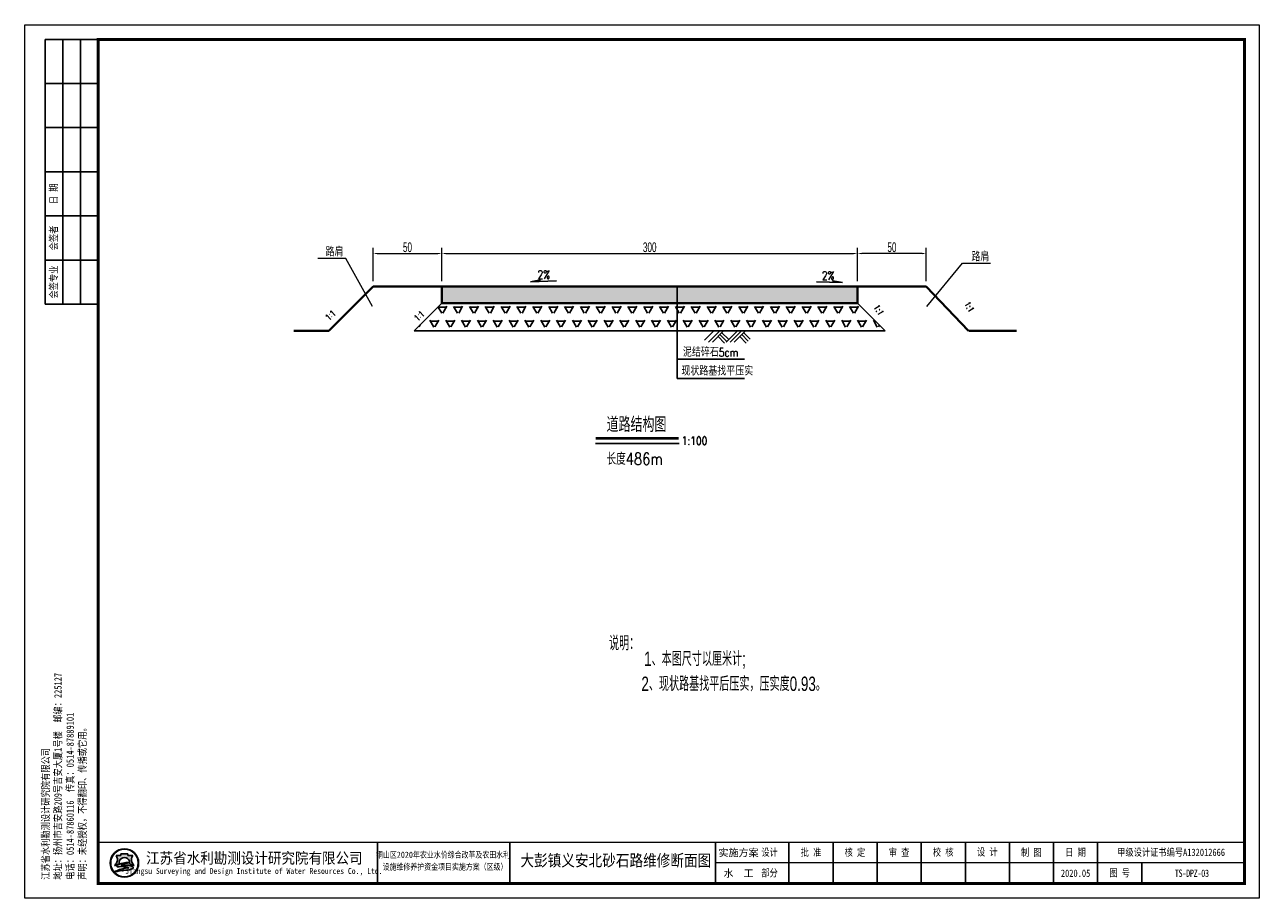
# Model space of a CAD drawing. Header units: millimetres. Extents: x 23647 to 54397, y 4269 to 8533.
# Tile 3 of 4: x 39720 to 40611, y 4541 to 5171. Entities that reach past the tile are written whole.
import ezdxf
from ezdxf.enums import TextEntityAlignment as Align

# ---------------------------------------------------------------- set-up
doc = ezdxf.new("R2010")
doc.units = ezdxf.units.MM
doc.layers.add('文字', color=2, linetype='Continuous')
doc.layers.add('粗实线', color=1, linetype='Continuous', lineweight=40)
doc.layers.add('细实线', color=7, linetype='Continuous', lineweight=9)
doc.styles.add('HZ', font='rs.shx', dxfattribs={"width": 0.8, "bigfont": 'hztxt.shx'})
doc.styles.add('hze', font='hztxt_e.shx', dxfattribs={"width": 0.7, "height": 25, "bigfont": 'hztxt.shx'})
doc.styles.add('KT', font='hztxt_e.shx', dxfattribs={"width": 0.63, "bigfont": 'hztxt.shx'})
doc.styles.add('图框', font='仿宋_GB2312.TTF', dxfattribs={"width": 0.8, "height": 4})
doc.styles.add('图框仿宋', font='仿宋_GB2312.TTF', dxfattribs={"width": 0.85})
doc.dimstyles.new('0.25', dxfattribs={"dimtxt": 30, "dimasz": 10, "dimexe": 10, "dimexo": 10, "dimgap": 6, "dimtad": 1, "dimdec": 0, "dimzin": 0, "dimdsep": 46, "dimtxsty": 'KT', "dimblk": 'ARCHTICK', "dimcen": 0.09, "dimdle": 10, "dimclrd": 256, "dimclre": 256, "dimclrt": 256, "dimadec": 0, "dimazin": 0, "dimtfac": 1, "dimtdec": 0, "dimtofl": 0, "dimtmove": 2, "dimatfit": 3, "dimldrblk": 'OBLIQUE', "dimfxl": 0, "dimtolj": 1, "dimtzin": 0, "dimlwd": -1, "dimlwe": -1, "dimarcsym": 0})

# ---------------------------------------------------------------- blocks, each defined once
blk = doc.blocks.new('*D13')
at = {"layer": 'Defpoints', "color": 0, "linetype": 'ByBlock'}
for p in [(40020.82636707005, 5005.749258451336), (39971.20975638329, 4981.884593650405), (40020.82636707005, 4981.884593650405)]:
    blk.add_point(p, dxfattribs=at)
at = {"layer": '细实线', "linetype": 'ByBlock'}
for p, q in [((39971.20975638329, 4985.884593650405), (39971.20975638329, 5009.749258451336)), ((40020.82636707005, 4985.884593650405), (40020.82636707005, 5009.749258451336)), ((39974.20975638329, 5005.749258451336), (40017.82636707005, 5005.749258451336))]:
    blk.add_line(p, q, dxfattribs=at)
for points in [[(39974.20975638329, 5006.249258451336), (39974.20975638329, 5005.249258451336), (39971.20975638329, 5005.749258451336)], [(40017.82636707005, 5006.249258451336), (40017.82636707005, 5005.249258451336), (40020.82636707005, 5005.749258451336)]]:
    blk.add_solid(points, dxfattribs=at)
at = {"layer": '细实线', "linetype": 'ByBlock', "insert": (39996.01806172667, 5010.249258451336), "char_height": 7, "attachment_point": 5, "style": 'KT'}
blk.add_mtext('\\A1;50', dxfattribs=at)
blk = doc.blocks.new('_Oblique')
at = {"color": 0, "linetype": 'ByBlock', "lineweight": -2}
blk.add_line((-0.5, -0.5), (0.5, 0.5), dxfattribs=at)
blk = doc.blocks.new('*D14')
at = {"layer": 'Defpoints', "color": 0, "linetype": 'ByBlock'}
for p in [(40320.82636707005, 5005.749258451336), (40020.82636707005, 4981.884593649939), (40320.82636707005, 4981.884593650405)]:
    blk.add_point(p, dxfattribs=at)
at = {"layer": '细实线', "linetype": 'ByBlock'}
for p, q in [((40020.82636707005, 4985.884593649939), (40020.82636707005, 5009.749258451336)), ((40320.82636707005, 4985.884593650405), (40320.82636707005, 5009.749258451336)), ((40023.82636707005, 5005.749258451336), (40317.82636707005, 5005.749258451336))]:
    blk.add_line(p, q, dxfattribs=at)
for points in [[(40023.82636707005, 5006.249258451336), (40023.82636707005, 5005.249258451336), (40020.82636707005, 5005.749258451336)], [(40317.82636707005, 5006.249258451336), (40317.82636707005, 5005.249258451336), (40320.82636707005, 5005.749258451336)]]:
    blk.add_solid(points, dxfattribs=at)
at = {"layer": '细实线', "linetype": 'ByBlock', "insert": (40170.82636707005, 5010.249258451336), "char_height": 7, "attachment_point": 5, "style": 'KT'}
blk.add_mtext('\\A1;300', dxfattribs=at)
blk = doc.blocks.new('*D15')
at = {"layer": 'Defpoints', "color": 0, "linetype": 'ByBlock'}
for p in [(40320.82636707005, 5005.749258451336), (40320.82636707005, 4981.884593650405), (40370.44297775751, 4981.884593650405)]:
    blk.add_point(p, dxfattribs=at)
at = {"layer": '细实线', "linetype": 'ByBlock'}
for p, q in [((40320.82636707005, 4985.884593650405), (40320.82636707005, 5009.749258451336)), ((40370.44297775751, 4985.884593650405), (40370.44297775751, 5009.749258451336)), ((40367.44297775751, 5005.749258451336), (40323.82636707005, 5005.749258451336))]:
    blk.add_line(p, q, dxfattribs=at)
for points in [[(40323.82636707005, 5006.249258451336), (40323.82636707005, 5005.249258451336), (40320.82636707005, 5005.749258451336)], [(40367.44297775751, 5006.249258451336), (40367.44297775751, 5005.249258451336), (40370.44297775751, 5005.749258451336)]]:
    blk.add_solid(points, dxfattribs=at)
at = {"layer": '细实线', "linetype": 'ByBlock', "insert": (40345.63467241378, 5010.249258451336), "char_height": 7, "attachment_point": 5, "style": 'KT'}
blk.add_mtext('\\A1;50', dxfattribs=at)
blk = doc.blocks.new('A$C05D009C4')
h = blk.add_hatch(color=152)
h.dxf.hatch_style = 1
h.paths.add_polyline_path([(38.76634422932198, 12.00000043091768, 1), (29.08865293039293, 12.00000043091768, 1)])
h.paths.add_polyline_path([(38.60348013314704, 12.00000043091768, 1), (29.25151702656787, 12.00000043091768, 1)], flags=16)
h = blk.add_hatch(color=152)
h.dxf.hatch_style = 1
edge = h.paths.add_edge_path()
edge.add_arc((35.80941788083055, 9.575133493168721), 1.461698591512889, 43.31770961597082, 70.37003522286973)
edge.add_arc((34.42980354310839, 5.707128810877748), 5.568375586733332, 70.37003522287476, 84.52854590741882)
edge.add_arc((33.84297116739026, -0.4193505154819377), 11.72289597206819, 84.5285459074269, 95.17746754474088)
edge.add_arc((33.98455820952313, 9.871856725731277), 1.831337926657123, 111.7965680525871, 130.9174013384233, ccw=False)
edge.add_arc((35.88031062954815, 5.131314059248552), 6.936886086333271, 98.84274785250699, 111.79656805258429, ccw=False)
edge.add_arc((36.94667027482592, -1.723119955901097), 13.873772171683, 95.21036804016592, 98.84274785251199, ccw=False)
edge.add_ellipse((33.92749857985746, 12.29239262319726), major_axis=(-1.773815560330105, 0), ratio=0.8776980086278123, start_angle=172.6538623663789, end_angle=176.9129867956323)
edge.add_arc((35.5198629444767, 1.961408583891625), 10.24870363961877, 88.99992913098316, 98.52267106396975)
edge.add_arc((35.12653322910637, 4.586134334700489), 7.594670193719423, 98.5226710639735, 116.8491039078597)
edge.add_arc((32.25213067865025, 10.26438692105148), 1.230336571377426, 116.8491039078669, 139.2900683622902)
edge.add_arc((31.46765470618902, 10.93937932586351), 0.1954369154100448, 139.2900683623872, 263.050638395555)
edge.add_arc((31.6508042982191, 12.44199076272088), 1.70916902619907, 263.0506383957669, 272.136251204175)
edge.add_arc((32.81845198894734, -18.86063921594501), 29.61523112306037, 88.46268833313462, 92.13625120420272, ccw=False)
edge.add_arc((33.47617064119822, 5.646726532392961), 5.099041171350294, 68.07113774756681, 88.46268833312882, ccw=False)
edge.add_arc((37.58583333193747, -10.91731833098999), 21.4080615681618, 95.91294384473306, 98.79521578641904)
edge.add_arc((36.21854744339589, -2.080308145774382), 12.46590188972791, 98.79521578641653, 117.8496747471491)
edge.add_arc((94.71745532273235, -228.4932870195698), 245.9934265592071, 104.7703900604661, 105.15790668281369, ccw=False)
edge.add_line((32.00239593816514, 9.371353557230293), (31.19887532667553, 9.045501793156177))
edge.add_arc((52.56004672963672, -88.12407043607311), 99.48982566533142, 100.90627282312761, 102.39834375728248, ccw=False)
edge.add_line((33.73627840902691, 9.56877043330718), (33.12568101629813, 9.380185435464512))
edge.add_arc((30.81630882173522, 37.972111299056), 28.68503833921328, 274.6177604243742, 279.6944367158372)
edge.add_arc((34.87653799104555, 14.20489724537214), 4.573507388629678, 279.694436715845, 287.6119267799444)
edge.add_arc((35.76080622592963, 11.41934255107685), 1.650966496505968, 287.6119267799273, 311.5140981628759)
edge.add_arc((36.67269599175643, 10.38914956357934), 0.2751610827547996, 311.5140981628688, 403.3177096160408)
edge = h.paths.add_edge_path()
edge.add_arc((38.34861255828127, 13.13700150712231), 2.066422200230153, 138.9741968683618, 204.1180883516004, ccw=False)
edge.add_line((36.78967462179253, 14.493398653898), (35.09257135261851, 14.49339865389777))
edge.add_line((35.09257135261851, 14.49339865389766), (35.09257135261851, 15.08006322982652))
edge.add_line((35.09257135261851, 15.08006322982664), (32.76242580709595, 15.08006322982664))
edge.add_line((32.7624258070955, 15.08006322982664), (32.7624258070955, 14.493398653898))
edge.add_line((32.7624258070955, 14.493398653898), (31.06532253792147, 14.49339865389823))
edge.add_arc((29.50638460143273, 13.13700150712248), 2.066422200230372, -24.118088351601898, 41.0258031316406, ccw=False)
edge.add_arc((27.96985254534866, 13.82490774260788), 3.749914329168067, 314.34412131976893, 335.8819116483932, ccw=False)
edge.add_arc((29.92445522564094, 14.17747483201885), 3.106664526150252, 282.3877277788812, 290.1465811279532)
edge.add_arc((26.86021156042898, 22.52986721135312), 12.00340818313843, 290.1465811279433, 296.6495194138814)
edge.add_ellipse((33.92749857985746, 12.29239262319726), major_axis=(-1.773815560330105, 0), ratio=0.8776980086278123, start_angle=176.9129867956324, end_angle=378.37473811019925, ccw=False)
edge.add_ellipse((33.92749857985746, 12.29239262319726), major_axis=(-1.773815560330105, 0), ratio=0.8776980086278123, start_angle=172.653862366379, end_angle=176.9129867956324, ccw=False)
edge.add_ellipse((33.92749857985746, 12.29239262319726), major_axis=(-1.773815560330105, 0), ratio=0.8776980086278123, start_angle=161.6252618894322, end_angle=172.653862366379, ccw=False)
edge.add_arc((40.9947855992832, 22.52986721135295), 12.00340818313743, 243.3504805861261, 249.853418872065)
edge.add_arc((37.93054193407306, 14.17747483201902), 3.106664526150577, 249.8534188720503, 257.61227222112)
edge.add_arc((39.8851446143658, 13.82490774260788), 3.74991432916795, 204.1180883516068, 225.6558786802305, ccw=False)
at = {"lineweight": 0}
for p, q in [((-9.660525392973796e-07, 4.309176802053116e-07), (-9.660525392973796e-07, 297.000000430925)), ((-9.660525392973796e-07, 297.000000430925), (419.9999990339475, 297.000000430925)), ((419.9999990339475, 297.000000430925), (419.9999990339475, 4.309176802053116e-07)), ((414.9999990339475, 12.00000043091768), (234.999999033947, 12.00000043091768)), ((419.9999990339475, 4.309176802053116e-07), (-9.660525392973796e-07, 4.309176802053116e-07))]:
    blk.add_line(p, q, dxfattribs=at)
for p, q in [((24.99999903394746, 292.000000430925), (6.999999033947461, 292.000000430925)), ((6.999999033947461, 292.000000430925), (6.999999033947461, 202.000000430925)), ((12.99999903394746, 292.000000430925), (12.99999903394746, 202.000000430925)), ((18.99999903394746, 292.000000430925), (18.99999903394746, 202.000000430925)), ((24.99999903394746, 277.000000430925), (6.999999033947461, 277.000000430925)), ((24.99999903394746, 262.000000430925), (6.999999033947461, 262.000000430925)), ((24.99999903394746, 247.000000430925), (6.999999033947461, 247.000000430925)), ((24.99999903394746, 232.000000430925), (6.999999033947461, 232.000000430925)), ((24.99999903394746, 217.000000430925), (6.999999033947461, 217.000000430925)), ((24.99999903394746, 202.000000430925), (6.999999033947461, 202.000000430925)), ((119.9999990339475, 19.00000043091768), (119.9999990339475, 5.000000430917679)), ((164.9999990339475, 19.00000043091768), (164.9999990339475, 5.000000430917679)), ((234.9999990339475, 19.00000043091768), (234.9999990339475, 5.00000043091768)), ((259.9999990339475, 19.00000043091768), (259.9999990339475, 5.00000043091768)), ((274.9999990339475, 19.00000043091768), (274.9999990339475, 5.00000043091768)), ((289.9999990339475, 19.00000043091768), (289.9999990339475, 5.00000043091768)), ((304.9999990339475, 19.00000043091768), (304.9999990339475, 5.00000043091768)), ((319.9999990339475, 19.00000043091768), (319.9999990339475, 5.00000043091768)), ((334.9999990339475, 19.00000043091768), (334.9999990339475, 5.00000043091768)), ((349.9999990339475, 19.00000043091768), (349.9999990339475, 5.00000043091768)), ((364.9999990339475, 19.00000043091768), (364.9999990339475, 5.00000043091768)), ((379.999999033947, 12.00000043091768), (379.9999990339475, 5.00000043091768))]:
    blk.add_line(p, q)
at = {"lineweight": 0, "const_width": 1}
blk.add_lwpolyline([(24.99999903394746, 292.000000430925), (414.9999990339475, 292.000000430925), (414.9999990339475, 5.000000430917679), (24.99999903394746, 5.000000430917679)], close=True, dxfattribs=at)
at = {"lineweight": 0, "const_width": 0.4}
blk.add_lwpolyline([(414.9999990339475, 19.00000043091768), (24.99999903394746, 19.00000043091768)], dxfattribs=at)
at = {"color": 152}
for points in [[(32.24412084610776, 11.80161810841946, -0.02838203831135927), (30.9944621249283, 11.26089297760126, -0.03386732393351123), (30.59091593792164, 11.14313889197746, 0.09425397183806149), (31.39241893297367, 12.29262291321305, 0.2921547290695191), (31.06532253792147, 14.49339865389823), (32.7624258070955, 14.493398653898), (32.7624258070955, 15.08006322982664), (35.09257135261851, 15.08006322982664), (35.09257135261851, 14.49339865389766), (36.78967462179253, 14.493398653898, 0.29215472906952), (36.46257822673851, 12.29262291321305, 0.09425397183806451), (37.26408122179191, 11.14313889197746, -0.03386732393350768), (36.86053503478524, 11.26089297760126, -0.02838203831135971), (35.61087631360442, 11.80161810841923)], [(35.69874016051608, 12.20855107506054, 0.04157472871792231), (34.00099750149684, 12.0969388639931, 0.08013502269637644), (31.69645858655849, 11.36209207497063, 0.09823132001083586), (31.31950936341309, 11.06684910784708, 0.599439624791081), (31.4440083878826, 10.74537819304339, 0.03966424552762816), (31.71451524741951, 10.73400959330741, -0.01603031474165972), (33.61296736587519, 10.7439323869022, -0.08921046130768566), (35.38043369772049, 10.37684313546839, 0.01257694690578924), (34.31246967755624, 10.23900910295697, 0.08333285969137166), (30.39505916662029, 8.941746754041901, -0.001690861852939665), (32.00239593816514, 9.371353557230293), (31.19887532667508, 9.045501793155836, -0.006510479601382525), (33.73627840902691, 9.56877043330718), (33.12568101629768, 9.380185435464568, 0.02215480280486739), (35.64668768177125, 9.69670034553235, 0.03456031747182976), (36.26033635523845, 9.845760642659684, 0.1046726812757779), (36.85507394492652, 10.1831109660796, 0.4234638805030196), (36.87289239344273, 10.57792197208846, 0.1185893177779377), (36.30046705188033, 10.95188092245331, 0.06185687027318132), (34.96074712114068, 11.25013391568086, 0.04649815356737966), (32.78508617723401, 11.25571562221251, -0.08362449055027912), (33.30456005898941, 11.57226876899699, -0.05658197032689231), (34.81395098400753, 11.985748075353, -0.01585057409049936), (35.68675431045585, 12.0933255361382)]]:
    blk.add_lwpolyline(points, format="xyb", dxfattribs=at)
for radius in [4.838845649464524, 4.675981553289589]:
    blk.add_circle((33.92749857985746, 12.00000043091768), radius, dxfattribs=at)
blk.add_arc((35.88031062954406, 5.131314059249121), 6.936886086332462, 98.84274785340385, 111.796568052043, dxfattribs=at)
for start_param, end_param in [(2.820892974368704, 6.603884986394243), (3.013378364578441, 3.087714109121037)]:
    blk.add_ellipse((33.92749857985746, 12.29239262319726), major_axis=(-1.773815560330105, 0), ratio=0.8776980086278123, start_param=start_param, end_param=end_param, dxfattribs=at)
at = {"style": '图框'}
for s, p in [('实施方案', (242.8339290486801, 15.50000043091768)), ('水  工', (242.8339290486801, 8.50000043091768))]:
    blk.add_text(s, height=2.5, dxfattribs=at).set_placement(p, align=Align.MIDDLE_CENTER)
for s, height, width, p in [('江苏省水利勘测设计研究院有限公司', 3.75, 0.9, (78.12731828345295, 13.75084632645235)), ('铜山区2020年农业水价综合改革及农田水利 ', 2.105352, 0.8, (142.9967436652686, 14.87314912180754)), ('Jiangsu Surveying and Design Institute of Water Resources Co., Ltd.', 2, 0.8, (77.95519032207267, 9.01340422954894)), ('设施维修养护资金项目实施方案（区级）', 2.105352, 0.8, (142.9855656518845, 10.78126492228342))]:
    blk.add_text(s, height=height, dxfattribs=dict(at, width=width)).set_placement(p, align=Align.MIDDLE)
at = {"char_height": 2.5, "rotation": 90, "style": '图框'}
for s, insert, attachment_point in [('日 期', (9.99999903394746, 239.500000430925), 5), ('会签者', (9.99999903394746, 224.500000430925), 5), ('会签专业', (9.99999903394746, 209.500000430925), 5), ('江苏省水利勘测设计研究院有限公司\\P地址：扬州市吉安路209号吉安大厦1号楼  邮编：225127\\P电话：0514-87860116  传真：0514-87889101\\P声明：未经授权，不得翻印、传播或它用。', (5.878844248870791, 6.298893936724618), 1)]:
    blk.add_mtext(s, dxfattribs=dict(at, insert=insert, attachment_point=attachment_point))
at = {"char_height": 2.5, "attachment_point": 5, "style": '图框'}
for s, insert in [('设计', (253.4021526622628, 15.50000043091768)), ('批 准', (267.4999990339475, 15.50000043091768)), ('核 定', (282.4374990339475, 15.4722226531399)), ('审 查', (297.4305545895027, 15.47328670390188)), ('校 核', (312.4652768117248, 15.54328199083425)), ('设 计', (327.4722212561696, 15.59333100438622)), ('制 图', (342.416665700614, 15.47792459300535)), ('日 期', (357.4999990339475, 15.50000043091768)), ('甲级设计证书编号A132012666', (389.9999990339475, 15.50000043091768)), ('部分', (253.4021526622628, 8.50000043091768)), ('2020.05', (357.4999990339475, 8.500000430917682)), ('图 号', (372.4999990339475, 8.50000043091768))]:
    blk.add_mtext(s, dxfattribs=dict(at, insert=insert))

msp = doc.modelspace()

# ---------------------------------------------------------------- hatches: boundary and pattern name
at = {"linetype": 'Continuous'}
h = msp.add_hatch(dxfattribs=at)
h.set_pattern_fill('AR-SAND', color=256, scale=0.1)
h.set_pattern_definition([(37.50000000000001, (-540588.4662923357, -3762411.654467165), (-0.1600031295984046, 4.894132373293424), [0, -3.860800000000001, 0, -4.318000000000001, 0, -4.1275]), (7.499999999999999, (-540588.4662923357, -3762411.654467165), (4.495232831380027, 7.168251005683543), [0, -2.0828, 0, -3.4798, 0, -1.3335]), (327.5, (-540591.5904923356, -3762411.654467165), (7.90992370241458, 0.01437184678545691), [0, -1.27, 0, -4.572, 0, -5.969]), (317.5, (-540591.5904923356, -3762411.654467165), (7.635564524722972, 2.229293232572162), [0, -0.635, 0, -2.9972, 0, -3.429])])
h.paths.add_polyline_path([(40020.82636707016, 4981.884593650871), (40020.82636707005, 4969.884593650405), (40190.54801614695, 4969.884593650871), (40190.54801614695, 4981.884593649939)])
h.paths.add_polyline_path([(40320.82636707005, 4969.884593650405), (40320.82636707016, 4981.884593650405), (40190.54801614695, 4981.884593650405), (40190.54801614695, 4969.884593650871)])
at = {"layer": '文字'}
h = msp.add_hatch(dxfattribs=at)
h.set_pattern_fill('TRIANG,_O', color=0, scale=1.2)
h.set_pattern_definition([(59.99999999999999, (-540588.4662923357, -3762411.654467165), (-5.7149979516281, 9.898669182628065), [5.715, -5.715]), (120, (-540588.4662923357, -3762411.654467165), (-11.4299979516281, 1.182628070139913e-06), [5.714999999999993, -5.714999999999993]), (0, (-540591.3237923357, -3762406.705127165), (5.715, 9.898667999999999), [5.715, -5.715])])
h.paths.add_polyline_path([(40190.54801614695, 4949.884593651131), (40190.54801614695, 4969.884593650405), (40020.82636707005, 4969.884593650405), (40000.82636707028, 4949.884593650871)])
h.paths.add_polyline_path([(40340.82636706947, 4949.884593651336), (40320.82636707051, 4969.884593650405), (40190.54801614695, 4969.884593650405), (40190.54801614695, 4949.884593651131)])

# ---------------------------------------------------------------- linework, layer by layer
at = {"layer": '文字', "color": 0}
for p, q in [((40084.91015844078, 4985.438102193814), (40091.97265844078, 4986.688102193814)), ((40103.59765844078, 4986.000602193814), (40084.91015844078, 4985.438102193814)), ((40190.54801614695, 4981.884593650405), (40190.54801614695, 4915.667590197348)), ((40291.17680185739, 4985.326663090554), (40309.86430185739, 4984.764163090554)), ((40309.86430185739, 4984.764163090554), (40302.80180185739, 4986.014163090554)), ((40020.82636707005, 4969.884593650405), (40000.82636707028, 4949.884593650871)), ((40320.82636707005, 4969.884593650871), (40340.82636706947, 4949.884593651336)), ((40000.82636707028, 4949.884593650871), (40340.82636706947, 4949.884593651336)), ((40210.4177398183, 4943.252633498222), (40217.04969997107, 4949.884593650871)), ((40213.2142067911, 4941.752633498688), (40221.34616694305, 4949.884593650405)), ((40216.04263391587, 4941.752633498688), (40224.1745940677, 4949.884593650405)), ((40224.81420679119, 4941.124206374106), (40220.11420679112, 4945.824206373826)), ((40226.22842035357, 4942.53841993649), (40221.5284203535, 4947.23841993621)), ((40227.64263391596, 4943.952633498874), (40222.94263391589, 4948.652633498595)), ((40226.11773981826, 4941.784593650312), (40234.24969997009, 4949.916553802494)), ((40228.91420679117, 4941.752633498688), (40237.046166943, 4949.884593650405)), ((40231.74263391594, 4941.752633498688), (40239.87459406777, 4949.884593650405)), ((40240.51420679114, 4941.124206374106), (40235.81420679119, 4945.824206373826)), ((40241.92842035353, 4942.53841993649), (40237.22842035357, 4947.23841993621)), ((40243.34263391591, 4943.952633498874), (40238.64263391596, 4948.652633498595)), ((40190.54801614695, 4929.449446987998), (40239.16303960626, 4929.449446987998)), ((40190.54801614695, 4915.667590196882), (40239.16303960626, 4915.667590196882)), ((40131.76673321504, 4868.847097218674), (40191.99287653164, 4868.847097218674))]:
    msp.add_line(p, q, dxfattribs=at)
at = {"layer": '粗实线', "linetype": 'ByBlock'}
for p, q in [((39971.20975638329, 4981.884593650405), (39939.20975638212, 4949.884593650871)), ((40020.82636707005, 4981.884593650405), (39971.20975638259, 4981.884593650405)), ((40020.82636707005, 4981.884593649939), (40320.82636707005, 4981.884593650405)), ((40020.82636707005, 4981.884593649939), (40020.82636707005, 4969.884593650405)), ((40320.82636707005, 4981.884593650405), (40370.44297775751, 4981.884593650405)), ((40320.82636707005, 4981.884593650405), (40320.82636707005, 4969.884593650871)), ((40370.44297775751, 4981.884593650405), (40401.00357105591, 4949.884593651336)), ((40020.82636707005, 4969.884593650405), (40320.82636707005, 4969.884593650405)), ((39939.20975638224, 4949.884593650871), (39914.11629224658, 4949.884593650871)), ((40401.22168955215, 4949.884593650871), (40435.45331036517, 4949.884593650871))]:
    msp.add_line(p, q, dxfattribs=at)
at = {"layer": '粗实线', "linetype": 'ByBlock', "const_width": 2.1}
msp.add_lwpolyline([(40131.76673321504, 4872.447097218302), (40191.69287653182, 4872.447097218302)], dxfattribs=at)
at = {"layer": '细实线', "linetype": 'ByBlock'}
for p, q in [((39951.55907541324, 5002.207651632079), (39931.2926875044, 5002.207651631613)), ((39970.87850039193, 4967.455555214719), (39951.55907541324, 5002.207651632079)), ((40370.77423374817, 4967.455555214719), (40396.53635786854, 4998.685439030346)), ((40396.53635786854, 4998.685439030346), (40416.80274577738, 4998.68543902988))]:
    msp.add_line(p, q, dxfattribs=at)

# ---------------------------------------------------------------- block references
at = {"xscale": 2.121428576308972, "yscale": 2.121428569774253, "zscale": 2.121428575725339}
msp.add_blockref('A$C05D009C4', (39719.76542847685, 4540.717061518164), dxfattribs=at)

# ---------------------------------------------------------------- texts
at = {"linetype": 'Continuous', "style": 'hze', "width": 0.7}
for s, p in [('说明：', (40152.33265011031, 4725.21261595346)), ('1、本图尺寸以厘米计;', (40203.51290548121, 4713.044452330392)), ('2、现状路基找平后压实，压实度0.93。', (40231.41052963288, 4695.844184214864))]:
    msp.add_text(s, height=10.368, dxfattribs=at).set_placement(p, align=Align.MIDDLE)
at = {"style": '图框仿宋', "width": 0.85}
msp.add_text('大彭镇义安北砂石路维修断面图', height=8.485714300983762, dxfattribs=at).set_placement((40146.37824782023, 4568.037537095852), align=Align.MIDDLE_CENTER)
at = {"insert": (40561.96116755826, 4558.749205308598), "char_height": 5.303571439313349, "width": 68.01719395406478, "attachment_point": 5, "style": '图框'}
msp.add_mtext('{\\fSimSun|b0|i0|c134|p2;\\T0.9;TS-DPZ-03}', dxfattribs=at)
at = {"layer": '文字', "color": 0, "style": 'HZ', "width": 0.8}
for s, height, p in [('路肩', 6, (39936.89559743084, 5003.758490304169)), ('路肩', 6, (40403.00429673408, 5000.236277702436)), ('2%', 6, (40089.89334125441, 4987.531193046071)), ('2%', 6, (40295.09337458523, 4986.857253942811)), ('泥结碎石5cm', 6, (40194.7793208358, 4931.425262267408)), ('现状路基找平压实', 6, (40193.70076546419, 4917.817261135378)), ('道路结构图', 10.8, (40139.71079681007, 4876.998944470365)), ('1:100', 6, (40193.92110560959, 4867.678278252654)), ('长度486m', 8.64, (40139.71079681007, 4853.352491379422))]:
    msp.add_text(s, height=height, dxfattribs=at).set_placement(p)
for s, rotation, p in [('1∶1 ', 42.64833648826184, (39939.360205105, 4956.985626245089)), ('1∶1 ', 42.64833648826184, (40003.46314749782, 4956.606526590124)), ('1:1 ', 300.9876105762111, (40332.28409834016, 4967.13263256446))]:
    msp.add_text(s, height=4.5, rotation=rotation, dxfattribs=at).set_placement(p)
at = {"layer": '细实线', "linetype": 'ByBlock', "style": 'HZ', "width": 0.8}
msp.add_text('1:1 ', height=4.5, rotation=300.9876105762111, dxfattribs=at).set_placement((40397.54369051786, 4969.438037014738))

# ---------------------------------------------------------------- dimensions: what is measured, and where the dimension line sits
at = {"layer": '细实线', "linetype": 'ByBlock'}
for base, p1, p2, picture, middle in [((40020.82636707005, 5005.749258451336), (39971.20975638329, 4981.884593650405), (40020.82636707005, 4981.884593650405), '*D13', (39996.01806172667, 5010.249258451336)), ((40320.82636707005, 5005.749258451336), (40020.82636707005, 4981.884593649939), (40320.82636707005, 4981.884593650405), '*D14', (40170.82636707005, 5010.249258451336))]:
    dim = msp.add_linear_dim(base=base, p1=p1, p2=p2, dimstyle='0.25', override={"dimtxt": 7, "dimasz": 3, "dimexe": 4, "dimexo": 4, "dimgap": 1, "dimlfac": 1, "dimsah": 1}, dxfattribs=at)
    dim.commit()
    dim.dimension.update_dxf_attribs({"geometry": picture, "text_midpoint": middle})
dim = msp.add_linear_dim(base=(40320.82636707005, 5005.749258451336), p1=(40370.44297775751, 4981.884593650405), p2=(40320.82636707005, 4981.884593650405), angle=180, dimstyle='0.25', override={"dimtxt": 7, "dimasz": 3, "dimexe": 4, "dimexo": 4, "dimgap": 1, "dimlfac": 1, "dimsah": 1}, dxfattribs=at)
dim.commit()
dim.dimension.update_dxf_attribs({"geometry": '*D15', "text_midpoint": (40345.63467241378, 5010.249258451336)})

doc.saveas('drawing.dxf')
